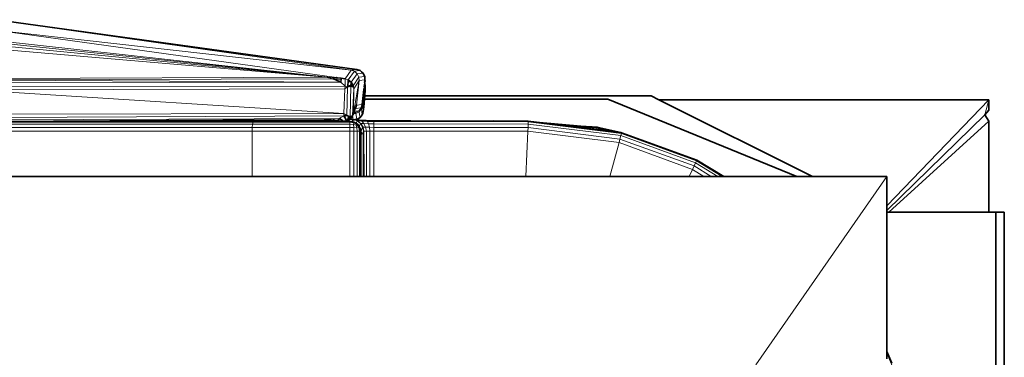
# Model space of a CAD drawing. Header units: inches. Extents: x 1 to 102, y 1 to 36.
# Tile 21 of 59: x 45.76 to 50.55, y 33.46 to 35.1. Entities that reach past the tile are written whole.
import ezdxf

# ---------------------------------------------------------------- set-up
doc = ezdxf.new("R2010")
doc.units = ezdxf.units.IN
doc.header["$MEASUREMENT"] = 0
doc.layers.add('Default', color=7, linetype='Continuous')

msp = doc.modelspace()

# ---------------------------------------------------------------- linework, layer by layer
at = {"layer": 'Default', "color": 250, "lineweight": 0, "true_color": 0x454545, "transparency": 33554687}
for p, q in [((45.6389, 35.0993), (47.3691, 34.8533)), ((45.597, 35.0535), (47.2974, 34.8179)), ((47.3691, 34.8533), (45.597, 35.0535)), ((45.597, 35.0535), (47.3691, 34.8533)), ((47.2974, 34.8179), (45.597, 35.0535)), ((47.2452, 34.8192), (45.5545, 34.9836)), ((45.555, 35.0077), (47.2849, 34.817)), ((47.2849, 34.817), (45.555, 35.0077)), ((47.2849, 34.817), (45.555, 34.9961)), ((45.555, 34.9961), (47.2849, 34.817)), ((47.3691, 34.8533), (47.3398, 34.8121)), ((47.2849, 34.817), (47.2452, 34.8192)), ((47.2974, 34.8179), (47.2849, 34.817)), ((47.3016, 34.8162), (47.2974, 34.8179)), ((47.3201, 34.8155), (47.3016, 34.8162)), ((47.3398, 34.8121), (47.3201, 34.8155))]:
    msp.add_line(p, q, dxfattribs=at).dxf.unprotected_set("ltscale", 0)
at = {"layer": 'Default', "color": 7, "lineweight": 35, "ltscale": 5.410699, "transparency": 33554687}
for p, q in [((47.3966, 34.8577), (45.6389, 35.0993)), ((47.3966, 34.8577), (47.4126, 34.8522)), ((47.4126, 34.8522), (47.4197, 34.8463)), ((47.4267, 34.8401), (47.4197, 34.8463)), ((47.4308, 34.832), (47.4267, 34.8401)), ((47.4349, 34.8238), (47.4308, 34.832)), ((47.2849, 34.817), (47.28, 34.8123)), ((47.28, 34.8123), (47.2826, 34.8111)), ((47.2826, 34.8111), (47.3116, 34.7986)), ((47.2974, 34.8179), (47.2849, 34.817)), ((47.3016, 34.8162), (47.2974, 34.8179)), ((47.3016, 34.8162), (47.32, 34.8142)), ((47.3201, 34.8155), (47.3016, 34.8162)), ((47.3116, 34.7986), (47.3184, 34.7957)), ((47.3184, 34.7957), (47.3186, 34.7983)), ((47.3186, 34.7983), (47.3196, 34.8093)), ((47.3196, 34.8093), (47.32, 34.8142)), ((47.32, 34.8142), (47.3201, 34.8155)), ((47.3201, 34.8155), (47.3398, 34.8121)), ((47.3521, 34.7811), (47.3536, 34.7965)), ((47.3536, 34.7965), (47.3546, 34.8072)), ((47.3683, 34.7958), (47.3546, 34.8072)), ((47.3674, 34.7769), (47.3694, 34.7949)), ((47.3694, 34.7949), (47.3683, 34.7958)), ((47.378, 34.7798), (47.3694, 34.7949)), ((47.4355, 34.7916), (47.4333, 34.7819)), ((47.4366, 34.8021), (47.4346, 34.7933)), ((47.4355, 34.8017), (47.4346, 34.7933)), ((47.4346, 34.7933), (47.4355, 34.8017)), ((47.4346, 34.7933), (47.4355, 34.7916)), ((47.4358, 34.8111), (47.4349, 34.8238)), ((47.4355, 34.8017), (47.4361, 34.807)), ((47.4355, 34.7916), (47.4375, 34.7742)), ((47.4361, 34.807), (47.4358, 34.8111)), ((47.4361, 34.807), (47.4366, 34.8021)), ((47.3513, 34.7726), (47.3521, 34.7811)), ((47.3513, 34.7726), (47.3674, 34.7769)), ((47.3674, 34.7769), (47.3785, 34.7725)), ((47.379, 34.7782), (47.378, 34.7798)), ((47.3785, 34.7725), (47.379, 34.7782)), ((47.4225, 34.6865), (47.4308, 34.7599)), ((47.4308, 34.7599), (47.4241, 34.6817)), ((47.4331, 34.7686), (47.4308, 34.7599)), ((47.4328, 34.7772), (47.4325, 34.7747)), ((47.4331, 34.7686), (47.4325, 34.7747)), ((47.4343, 34.78), (47.4328, 34.7772)), ((47.4343, 34.78), (47.4333, 34.7819)), ((47.4349, 34.7287), (47.4375, 34.7599)), ((47.4368, 34.766), (47.4375, 34.7678)), ((47.4368, 34.766), (47.4375, 34.7599)), ((47.4375, 34.7742), (47.4375, 34.7678)), ((47.4305, 34.6736), (47.4337, 34.7132)), ((47.4337, 34.7132), (47.4349, 34.7287)), ((47.4337, 34.7132), (48.618, 34.7132)), ((47.4349, 34.7287), (48.8286, 34.7287)), ((48.618, 34.7132), (49.537, 34.3376)), ((48.8667, 34.7097), (48.8286, 34.7287)), ((50.4713, 34.7097), (48.8667, 34.7097)), ((49.6136, 34.3376), (48.8667, 34.7097)), ((50.4713, 34.6586), (50.4713, 34.7097)), ((47.3778, 34.6372), (47.3803, 34.6422)), ((47.3823, 34.6477), (47.38, 34.6445)), ((47.3803, 34.6422), (47.38, 34.6445)), ((47.3847, 34.654), (47.3823, 34.6477)), ((47.3902, 34.6488), (47.3823, 34.6477)), ((47.3874, 34.6645), (47.3847, 34.654)), ((47.3874, 34.6645), (47.3896, 34.667)), ((47.3896, 34.667), (47.3945, 34.6833)), ((47.4188, 34.6743), (47.4176, 34.6705)), ((47.4176, 34.6705), (47.4194, 34.6656)), ((47.4225, 34.6865), (47.4188, 34.6743)), ((47.4194, 34.6656), (47.4219, 34.6741)), ((47.4219, 34.6741), (47.4241, 34.6817)), ((47.4241, 34.6817), (47.4225, 34.6865)), ((47.4232, 34.6375), (47.4256, 34.6455)), ((47.4278, 34.6535), (47.4256, 34.6455)), ((47.4276, 34.6547), (47.4288, 34.6613)), ((47.4278, 34.6535), (47.4276, 34.6547)), ((47.4288, 34.6613), (47.429, 34.6689)), ((47.429, 34.6689), (47.4305, 34.6736)), ((50.4529, 34.6364), (50.4713, 34.6586)), ((46.7438, 34.61), (45.5942, 34.6044)), ((46.7943, 34.6043), (45.5942, 34.6044)), ((47.1085, 34.6112), (46.7438, 34.61)), ((46.8943, 34.6043), (46.7943, 34.6043)), ((47.0634, 34.6043), (46.8943, 34.6043)), ((47.3022, 34.6068), (47.0634, 34.6043)), ((47.2377, 34.6116), (47.1085, 34.6112)), ((47.2377, 34.6116), (47.2527, 34.6117)), ((47.2527, 34.6117), (47.2552, 34.6117)), ((47.2552, 34.6117), (47.2723, 34.6118)), ((47.3022, 34.6068), (47.2552, 34.6117)), ((47.3022, 34.6068), (47.3033, 34.6082)), ((47.3044, 34.6097), (47.3033, 34.6082)), ((47.3033, 34.6082), (47.3211, 34.6058)), ((47.305, 34.6106), (47.3044, 34.6097)), ((47.3115, 34.6196), (47.305, 34.6106)), ((47.3263, 34.6085), (47.3115, 34.6196)), ((47.3211, 34.6058), (47.3227, 34.6053)), ((47.3301, 34.6056), (47.3227, 34.6053)), ((47.3301, 34.6056), (47.3263, 34.6085)), ((47.3301, 34.6056), (47.3395, 34.6052)), ((47.342, 34.6327), (47.3329, 34.6325)), ((47.3329, 34.6325), (47.3386, 34.6232)), ((47.3386, 34.6232), (47.3472, 34.606)), ((47.3395, 34.6052), (47.3472, 34.606)), ((47.3473, 34.6329), (47.342, 34.6327)), ((47.3472, 34.606), (47.3599, 34.6131)), ((47.36, 34.6045), (47.3472, 34.606)), ((47.3567, 34.6303), (47.3473, 34.6329)), ((47.3636, 34.6285), (47.3474, 34.6064)), ((47.3636, 34.6285), (47.3567, 34.6303)), ((47.3599, 34.6131), (47.3625, 34.6145)), ((47.36, 34.6045), (47.3631, 34.6045)), ((47.3625, 34.6145), (47.364, 34.6155)), ((47.3647, 34.6047), (47.3631, 34.6045)), ((47.369, 34.629), (47.3636, 34.6285)), ((47.364, 34.6155), (47.3756, 34.6299)), ((47.364, 34.6155), (47.3794, 34.6138)), ((47.3781, 34.6121), (47.364, 34.6155)), ((47.3738, 34.6033), (47.3647, 34.6047)), ((47.3756, 34.6299), (47.369, 34.629)), ((47.3781, 34.6121), (47.3738, 34.6033)), ((47.3738, 34.6033), (47.3826, 34.6017)), ((47.3778, 34.6372), (47.3756, 34.6336)), ((47.3756, 34.6336), (47.3764, 34.6319)), ((47.3756, 34.6299), (47.3764, 34.6319)), ((47.3794, 34.6138), (47.3781, 34.6121)), ((47.3857, 34.6129), (47.3794, 34.6138)), ((47.3826, 34.6017), (47.3914, 34.5966)), ((47.3857, 34.6129), (47.3877, 34.6144)), ((47.3877, 34.6144), (47.396, 34.615)), ((47.3877, 34.6144), (47.408, 34.6112)), ((47.3914, 34.5966), (47.3931, 34.5956)), ((47.3931, 34.5956), (47.3995, 34.5913)), ((47.396, 34.615), (47.404, 34.6192)), ((47.4055, 34.5831), (47.3995, 34.5913)), ((47.404, 34.6192), (47.412, 34.6233)), ((47.408, 34.6112), (47.4091, 34.6111)), ((47.4091, 34.6111), (47.4415, 34.6091)), ((47.412, 34.6233), (47.4177, 34.6304)), ((47.4177, 34.6304), (47.4232, 34.6375)), ((47.4785, 34.6072), (47.4415, 34.6091)), ((47.4785, 34.6072), (47.6597, 34.6083)), ((48.0566, 34.6066), (47.6597, 34.6083)), ((48.0631, 34.6068), (48.0566, 34.6066)), ((48.0631, 34.6068), (48.0654, 34.6066)), ((48.2309, 34.6065), (48.0654, 34.6066)), ((48.3944, 34.586), (48.2309, 34.6065)), ((50.4713, 34.606), (50.4529, 34.6364)), ((50.4713, 34.606), (50.4713, 34.1632)), ((47.4083, 34.5789), (47.4055, 34.5831)), ((47.4092, 34.5756), (47.4083, 34.5789)), ((47.4107, 34.5749), (47.4092, 34.5756)), ((47.4113, 34.574), (47.4107, 34.5749)), ((47.4147, 34.5659), (47.4113, 34.574)), ((47.4174, 34.5595), (47.4147, 34.5659)), ((47.4179, 34.5586), (47.4174, 34.5595)), ((48.3944, 34.586), (48.5416, 34.5777)), ((48.44, 34.5803), (48.3944, 34.586)), ((48.5625, 34.565), (48.44, 34.5803)), ((48.5416, 34.5777), (48.5649, 34.5747)), ((48.5416, 34.5777), (48.5653, 34.5763)), ((48.599, 34.5605), (48.5625, 34.565)), ((48.5649, 34.5747), (48.5686, 34.5751)), ((48.5653, 34.5763), (48.5686, 34.5751)), ((48.5686, 34.5751), (48.5715, 34.575)), ((48.5715, 34.575), (48.6806, 34.5503)), ((48.5715, 34.575), (48.6163, 34.5583)), ((48.599, 34.5605), (48.6163, 34.5583)), ((48.6163, 34.5583), (48.6806, 34.5503)), ((48.6806, 34.5503), (48.6846, 34.5488)), ((48.6846, 34.5488), (48.8721, 34.4816)), ((49.0503, 34.4168), (48.8721, 34.4816)), ((49.0503, 34.4168), (49.1817, 34.3376)), ((45.6004, 34.3376), (46.8867, 34.3376)), ((46.8867, 34.3376), (47.3628, 34.3376)), ((47.3628, 34.3376), (47.382, 34.3376)), ((47.382, 34.3376), (47.3983, 34.3376)), ((47.3983, 34.3376), (47.4092, 34.3376)), ((47.4092, 34.3376), (47.4131, 34.3376)), ((47.4131, 34.3376), (47.4146, 34.3376)), ((47.4146, 34.3376), (47.4214, 34.3376)), ((47.4214, 34.3376), (47.4282, 34.3376)), ((47.4282, 34.3376), (47.4318, 34.3376)), ((47.4318, 34.3376), (47.4431, 34.3376)), ((47.4431, 34.3376), (47.4601, 34.3376)), ((47.4601, 34.3376), (47.4785, 34.3376)), ((47.4785, 34.3376), (48.2187, 34.3376)), ((48.2187, 34.3376), (48.6283, 34.3376)), ((48.6283, 34.3376), (49.0133, 34.3376)), ((49.0133, 34.3376), (49.0855, 34.3376)), ((49.0855, 34.3376), (49.1209, 34.3376)), ((49.1209, 34.3376), (49.1536, 34.3376)), ((49.1536, 34.3376), (49.175, 34.3376)), ((49.175, 34.3376), (49.1817, 34.3376)), ((49.1817, 34.3376), (49.537, 34.3376)), ((49.537, 34.3376), (49.6136, 34.3376)), ((49.6136, 34.3376), (49.9747, 34.3376)), ((49.9747, 34.3376), (49.9747, 34.3361)), ((49.9747, 34.1935), (49.9747, 34.3361)), ((49.9747, 34.1722), (49.9747, 34.1935)), ((49.9747, 34.1632), (49.9747, 34.1722)), ((49.9852, 34.1632), (49.9747, 34.1632)), ((49.9747, 34.1632), (49.9747, 33.4864)), ((50.4713, 34.1632), (49.9852, 34.1632)), ((50.5063, 34.1632), (50.4713, 34.1632)), ((50.5063, 34.1632), (50.5063, 20.6058)), ((50.5471, 34.1632), (50.5063, 34.1632)), ((50.5471, 20.6058), (50.5471, 34.1632)), ((49.9999, 33.4291), (49.9747, 33.4864)), ((49.9747, 33.4779), (49.9747, 33.4864)), ((49.9747, 33.4505), (49.9747, 33.4779))]:
    msp.add_line(p, q, dxfattribs=at)
at = {"layer": 'Default', "color": 7, "lineweight": 15, "ltscale": 5.410699, "transparency": 33554687}
for p, q in [((45.597, 35.0535), (47.3691, 34.8533)), ((45.5545, 34.9836), (47.2452, 34.8192)), ((47.2849, 34.817), (45.555, 34.9961)), ((47.2452, 34.8192), (45.554, 34.9639)), ((47.3691, 34.8533), (47.3398, 34.8121)), ((47.3546, 34.8072), (47.3848, 34.8484)), ((47.3966, 34.8577), (47.3691, 34.8533)), ((47.3848, 34.8484), (47.3691, 34.8533)), ((47.3694, 34.7949), (47.3985, 34.8368)), ((47.4126, 34.8522), (47.3848, 34.8484)), ((47.3848, 34.8484), (47.3985, 34.8368)), ((47.4267, 34.8401), (47.3985, 34.8368)), ((47.3985, 34.8368), (47.4066, 34.8205)), ((47.3184, 34.7957), (45.5496, 34.7922)), ((47.28, 34.8123), (45.5499, 34.806)), ((47.2452, 34.8192), (45.5501, 34.8137)), ((47.2849, 34.817), (47.2452, 34.8192)), ((47.2452, 34.8192), (47.28, 34.8123)), ((47.3196, 34.8093), (47.2826, 34.8111)), ((47.3186, 34.7983), (47.3116, 34.7986)), ((47.3394, 34.7761), (47.3184, 34.7957)), ((47.3398, 34.8121), (47.3394, 34.7761)), ((47.3398, 34.8121), (47.3546, 34.8072)), ((47.3683, 34.7958), (47.3536, 34.7965)), ((47.379, 34.7782), (47.4066, 34.8205)), ((47.3812, 34.7628), (47.4078, 34.8037)), ((47.4078, 34.8037), (47.3945, 34.6833)), ((47.4349, 34.8238), (47.4066, 34.8205)), ((47.4066, 34.8205), (47.4078, 34.8037)), ((47.4078, 34.8037), (47.4361, 34.807)), ((45.5489, 34.7572), (47.3377, 34.7629)), ((47.3394, 34.7761), (45.5492, 34.7746)), ((47.3377, 34.7629), (47.3332, 34.6437)), ((47.3377, 34.7629), (47.3394, 34.7761)), ((47.3377, 34.7629), (47.3513, 34.7726)), ((47.3394, 34.7761), (47.3513, 34.7726)), ((47.3513, 34.7726), (47.3473, 34.6329)), ((47.378, 34.7798), (47.3521, 34.7811)), ((47.3674, 34.7769), (47.3636, 34.6285)), ((47.3812, 34.7628), (47.3756, 34.6336)), ((47.3797, 34.768), (47.3785, 34.7725)), ((47.3812, 34.7628), (47.3797, 34.768)), ((47.38, 34.6445), (47.3812, 34.7628)), ((47.4308, 34.7599), (47.4322, 34.7598)), ((47.4328, 34.7772), (47.434, 34.7774)), ((47.4375, 34.7599), (47.4364, 34.7598)), ((50.4713, 34.7097), (49.9747, 34.1935)), ((50.4713, 34.7097), (50.4529, 34.6364)), ((47.3332, 34.6437), (45.5465, 34.6389)), ((47.3332, 34.6437), (47.3329, 34.6325)), ((47.3473, 34.6329), (47.3332, 34.6437)), ((47.391, 34.6431), (47.3803, 34.6422)), ((47.4059, 34.6567), (47.3847, 34.654)), ((47.4176, 34.6705), (47.3896, 34.667)), ((47.4059, 34.6567), (47.3902, 34.6488)), ((47.391, 34.6431), (47.3902, 34.6488)), ((47.4079, 34.6515), (47.391, 34.6431)), ((47.396, 34.615), (47.391, 34.6431)), ((47.4225, 34.6865), (47.3945, 34.6833)), ((47.4176, 34.6705), (47.4059, 34.6567)), ((47.4059, 34.6567), (47.4079, 34.6515)), ((47.4194, 34.6656), (47.4079, 34.6515)), ((47.4099, 34.6374), (47.4079, 34.6515)), ((47.4219, 34.6741), (47.4188, 34.6743)), ((47.4213, 34.6515), (47.4194, 34.6656)), ((47.4232, 34.6375), (47.4213, 34.6515)), ((47.4288, 34.6613), (47.4241, 34.6817)), ((47.3115, 34.6196), (45.5458, 34.6116)), ((47.3329, 34.6325), (45.5461, 34.6239)), ((46.8915, 34.6017), (45.5816, 34.6017)), ((46.8915, 34.6017), (46.8889, 34.5913)), ((46.8943, 34.6043), (46.8915, 34.6017)), ((46.8915, 34.6017), (47.363, 34.6015)), ((47.1085, 34.6112), (47.0634, 34.6043)), ((47.2723, 34.6118), (47.3115, 34.6196)), ((47.2723, 34.6118), (47.3022, 34.6068)), ((47.3191, 34.6239), (47.3115, 34.6196)), ((47.3191, 34.6239), (47.3329, 34.6325)), ((47.3386, 34.6232), (47.342, 34.6327)), ((47.3472, 34.606), (47.3567, 34.6303)), ((47.3629, 34.5913), (47.363, 34.6015)), ((47.363, 34.6015), (47.3631, 34.6045)), ((47.363, 34.6015), (47.3816, 34.5982)), ((47.364, 34.6155), (47.369, 34.629)), ((47.3756, 34.6336), (47.369, 34.629)), ((47.3756, 34.6299), (47.3794, 34.6138)), ((47.3799, 34.59), (47.3816, 34.5982)), ((47.3816, 34.5982), (47.3826, 34.6017)), ((47.3816, 34.5982), (47.3969, 34.59)), ((47.3857, 34.6129), (47.3975, 34.6077)), ((47.3975, 34.6077), (47.3931, 34.5956)), ((47.3931, 34.5956), (47.3983, 34.5913)), ((47.4141, 34.5945), (47.3975, 34.6077)), ((47.3975, 34.6077), (47.4021, 34.6072)), ((47.3983, 34.5913), (47.3995, 34.5913)), ((47.4021, 34.6072), (47.4203, 34.6061)), ((47.4141, 34.5945), (47.4021, 34.6072)), ((47.4083, 34.5789), (47.4141, 34.5945)), ((47.4091, 34.6111), (47.4134, 34.6089)), ((47.412, 34.6233), (47.4099, 34.6374)), ((47.4134, 34.6089), (47.4203, 34.6061)), ((47.4168, 34.5944), (47.4141, 34.5945)), ((47.4248, 34.5763), (47.4141, 34.5945)), ((47.4304, 34.594), (47.4168, 34.5944)), ((47.427, 34.5763), (47.4168, 34.5944)), ((47.4203, 34.6061), (47.448, 34.6049)), ((47.4304, 34.594), (47.4203, 34.6061)), ((47.4536, 34.5933), (47.4304, 34.594)), ((47.439, 34.5762), (47.4304, 34.594)), ((47.4415, 34.6091), (47.448, 34.6049)), ((47.448, 34.6049), (47.4536, 34.5933)), ((47.448, 34.6049), (47.4785, 34.6037)), ((47.4536, 34.5933), (47.4578, 34.576)), ((47.4785, 34.5926), (47.4536, 34.5933)), ((47.4785, 34.6072), (47.4785, 34.6037)), ((47.4785, 34.6037), (47.4785, 34.5926)), ((47.4785, 34.6037), (48.2307, 34.603)), ((47.4785, 34.5926), (47.4785, 34.5757)), ((47.4785, 34.5926), (48.2302, 34.5918)), ((48.2295, 34.5749), (48.2302, 34.5918)), ((48.2302, 34.5918), (48.2307, 34.603)), ((48.2302, 34.5918), (48.6813, 34.5356)), ((48.2307, 34.603), (48.2309, 34.6065)), ((48.2307, 34.603), (48.6841, 34.5464)), ((50.4529, 34.6364), (49.9747, 34.1722)), ((49.9852, 34.1632), (50.4713, 34.606)), ((46.8889, 34.5913), (45.582, 34.5913)), ((46.8872, 34.5748), (45.583, 34.5748)), ((45.5842, 34.5568), (46.8867, 34.5568)), ((46.8867, 34.5568), (46.8872, 34.5748)), ((46.8867, 34.3376), (46.8867, 34.5568)), ((46.8867, 34.5568), (47.3628, 34.5568)), ((46.8889, 34.5913), (46.8872, 34.5748)), ((46.8872, 34.5748), (47.3629, 34.5756)), ((46.8889, 34.5913), (47.3629, 34.5913)), ((47.3629, 34.5756), (47.3628, 34.5568)), ((47.3628, 34.5568), (47.3628, 34.3376)), ((47.3628, 34.5568), (47.382, 34.5568)), ((47.3629, 34.5756), (47.3629, 34.5913)), ((47.3629, 34.5913), (47.3799, 34.59)), ((47.3816, 34.5752), (47.3629, 34.5756)), ((47.3816, 34.5752), (47.3799, 34.59)), ((47.3799, 34.59), (47.3928, 34.5862)), ((47.3969, 34.5735), (47.3816, 34.5752)), ((47.382, 34.5568), (47.3816, 34.5752)), ((47.382, 34.5568), (47.382, 34.3376)), ((47.3983, 34.5568), (47.382, 34.5568)), ((47.3928, 34.5862), (47.3969, 34.59)), ((47.3969, 34.5735), (47.3928, 34.5862)), ((47.3969, 34.59), (47.3983, 34.5913)), ((47.3969, 34.59), (47.4055, 34.5752)), ((47.4055, 34.5752), (47.3969, 34.5735)), ((47.3983, 34.5568), (47.3969, 34.5735)), ((47.3983, 34.5913), (47.4055, 34.5831)), ((47.4092, 34.5568), (47.3983, 34.5568)), ((47.3983, 34.5568), (47.3983, 34.3376)), ((47.4092, 34.5756), (47.4055, 34.5752)), ((47.4055, 34.5752), (47.4092, 34.5568)), ((47.4092, 34.5756), (47.4113, 34.574)), ((47.4131, 34.5568), (47.4092, 34.5568)), ((47.4092, 34.5568), (47.4092, 34.3376)), ((47.4113, 34.574), (47.4146, 34.5568)), ((47.4131, 34.5568), (47.4113, 34.574)), ((47.4131, 34.3376), (47.4131, 34.5568)), ((47.4131, 34.5568), (47.4146, 34.5568)), ((47.4146, 34.5568), (47.4146, 34.3376)), ((47.4146, 34.5568), (47.4214, 34.5385)), ((47.4179, 34.5586), (47.4248, 34.5763)), ((47.4179, 34.5586), (47.4214, 34.5385)), ((47.4214, 34.5385), (47.4282, 34.5567)), ((47.427, 34.5763), (47.4248, 34.5763)), ((47.4282, 34.5567), (47.4248, 34.5763)), ((47.4293, 34.5671), (47.427, 34.5763)), ((47.439, 34.5762), (47.427, 34.5763)), ((47.4282, 34.5567), (47.4311, 34.5569)), ((47.4282, 34.5567), (47.4282, 34.3376)), ((47.4311, 34.5569), (47.4293, 34.5671)), ((47.4428, 34.5571), (47.4311, 34.5569)), ((47.4311, 34.5569), (47.4318, 34.3376)), ((47.4578, 34.576), (47.439, 34.5762)), ((47.4428, 34.5571), (47.439, 34.5762)), ((47.4601, 34.5573), (47.4428, 34.5571)), ((47.4428, 34.5571), (47.4431, 34.3376)), ((47.4785, 34.5757), (47.4578, 34.576)), ((47.4578, 34.576), (47.4601, 34.5573)), ((47.4785, 34.5573), (47.4601, 34.5573)), ((47.4601, 34.5573), (47.4601, 34.3376)), ((47.4785, 34.5573), (47.4785, 34.5757)), ((47.4785, 34.5757), (48.2295, 34.5749)), ((47.4785, 34.3376), (47.4785, 34.5573)), ((47.4785, 34.5573), (48.2286, 34.5565)), ((48.2187, 34.3376), (48.2286, 34.5565)), ((48.2286, 34.5565), (48.2295, 34.5749)), ((48.2286, 34.5565), (48.6723, 34.5015)), ((48.2295, 34.5749), (48.677, 34.5192)), ((48.5644, 34.5726), (48.44, 34.5803)), ((48.5644, 34.5726), (48.5625, 34.565)), ((48.5649, 34.5747), (48.5644, 34.5726)), ((48.5644, 34.5726), (48.599, 34.5605)), ((48.5653, 34.5763), (48.5649, 34.5747)), ((48.6841, 34.5464), (48.6813, 34.5356)), ((48.6846, 34.5488), (48.6841, 34.5464)), ((48.6841, 34.5464), (49.0489, 34.4136)), ((47.4214, 34.5385), (47.4214, 34.3376)), ((48.6283, 34.3376), (48.6723, 34.5015)), ((48.677, 34.5192), (48.6723, 34.5015)), ((48.6723, 34.5015), (49.0295, 34.3714)), ((48.6813, 34.5356), (48.677, 34.5192)), ((48.677, 34.5192), (49.0372, 34.3881)), ((48.6813, 34.5356), (49.0443, 34.4035)), ((49.0443, 34.4035), (49.0372, 34.3881)), ((49.0489, 34.4136), (49.0443, 34.4035)), ((49.0443, 34.4035), (49.1536, 34.3376)), ((49.0503, 34.4168), (49.0489, 34.4136)), ((49.0489, 34.4136), (49.175, 34.3376)), ((49.0295, 34.3714), (49.0133, 34.3376)), ((49.0372, 34.3881), (49.0295, 34.3714)), ((49.0295, 34.3714), (49.0855, 34.3376)), ((49.0372, 34.3881), (49.1209, 34.3376)), ((49.9747, 34.3361), (49.3378, 33.4219)), ((49.6136, 34.3376), (49.9747, 34.3361)), ((49.9747, 33.4779), (50.0505, 33.3047))]:
    msp.add_line(p, q, dxfattribs=at)
at = {"layer": 'Default', "color": 251, "lineweight": 0, "true_color": 0x5a5a5a, "transparency": 33554687}
for p, q in [((45.5545, 34.9836), (47.2452, 34.8192)), ((47.2452, 34.8192), (45.554, 34.9639))]:
    msp.add_line(p, q, dxfattribs=at).dxf.unprotected_set("ltscale", 0)
at = {"layer": 'Default', "color": 251, "lineweight": 0, "true_color": 0x696969, "transparency": 33554687}
for p, q in [((45.554, 34.9639), (47.2452, 34.8192)), ((47.28, 34.8123), (45.5499, 34.806)), ((47.2452, 34.8192), (45.5501, 34.8137)), ((45.5501, 34.8137), (47.2452, 34.8192)), ((47.2452, 34.8192), (47.28, 34.8123))]:
    msp.add_line(p, q, dxfattribs=at).dxf.unprotected_set("ltscale", 0)
at = {"layer": 'Default', "color": 9, "lineweight": 0, "true_color": 0xc1c1c1, "transparency": 33554687}
for p, q in [((45.5496, 34.7922), (47.3184, 34.7957)), ((47.3184, 34.7957), (45.5496, 34.7922)), ((45.5499, 34.806), (47.3184, 34.7957)), ((47.3184, 34.7957), (47.3394, 34.7761)), ((47.3394, 34.7761), (45.5492, 34.7746))]:
    msp.add_line(p, q, dxfattribs=at).dxf.unprotected_set("ltscale", 0)
at = {"layer": 'Default', "color": 255, "lineweight": 0, "transparency": 33554687}
for p, q in [((45.5499, 34.806), (47.28, 34.8123)), ((47.3184, 34.7957), (45.5499, 34.806)), ((47.28, 34.8123), (47.2826, 34.8111)), ((47.2826, 34.8111), (47.3116, 34.7986)), ((47.3116, 34.7986), (47.3184, 34.7957)), ((47.4078, 34.8037), (47.38, 34.6445)), ((47.3812, 34.7628), (47.4078, 34.8037)), ((47.3473, 34.6329), (47.3513, 34.7726)), ((47.3513, 34.7726), (47.3674, 34.7769)), ((47.3674, 34.7769), (47.3636, 34.6285)), ((47.3636, 34.6285), (47.3674, 34.7769)), ((47.3674, 34.7769), (47.3785, 34.7725)), ((47.3812, 34.7628), (47.3756, 34.6336)), ((47.3785, 34.7725), (47.3797, 34.768)), ((47.3797, 34.768), (47.3812, 34.7628)), ((47.38, 34.6445), (47.3812, 34.7628)), ((47.3567, 34.6303), (47.3473, 34.6329)), ((47.3636, 34.6285), (47.3567, 34.6303)), ((47.369, 34.629), (47.3636, 34.6285)), ((47.3756, 34.6336), (47.369, 34.629)), ((48.2295, 34.5749), (48.2302, 34.5918)), ((48.2302, 34.5918), (48.6813, 34.5356)), ((46.8872, 34.5748), (46.8889, 34.5913)), ((47.3629, 34.5756), (46.8872, 34.5748)), ((46.8889, 34.5913), (47.3629, 34.5913)), ((47.3629, 34.5913), (47.3629, 34.5756)), ((47.382, 34.3376), (47.382, 34.5568)), ((47.382, 34.5568), (47.3983, 34.5568)), ((47.3983, 34.5568), (47.3983, 34.3376)), ((47.3983, 34.5568), (47.4092, 34.5568)), ((47.3983, 34.3376), (47.3983, 34.5568)), ((47.4092, 34.5568), (47.4092, 34.3376)), ((47.4214, 34.5385), (47.4282, 34.5567)), ((47.4282, 34.5567), (47.4311, 34.5569)), ((47.4282, 34.5567), (47.4282, 34.3376)), ((47.4282, 34.3376), (47.4282, 34.5567)), ((47.4311, 34.5569), (47.4318, 34.3376)), ((48.677, 34.5192), (48.2295, 34.5749)), ((47.4214, 34.3376), (47.4214, 34.5385)), ((48.6813, 34.5356), (48.677, 34.5192)), ((47.3983, 34.3376), (47.382, 34.3376)), ((47.4092, 34.3376), (47.3983, 34.3376)), ((47.4282, 34.3376), (47.4214, 34.3376)), ((47.4318, 34.3376), (47.4282, 34.3376))]:
    msp.add_line(p, q, dxfattribs=at).dxf.unprotected_set("ltscale", 0)
at = {"layer": 'Default', "color": 250, "lineweight": 0, "true_color": 0x444444, "transparency": 33554687}
for p, q in [((47.38, 34.6445), (47.4078, 34.8037)), ((47.3945, 34.6833), (47.4078, 34.8037)), ((47.4078, 34.8037), (47.3945, 34.6833)), ((47.3945, 34.6833), (47.4078, 34.8037)), ((47.4078, 34.8037), (47.4361, 34.807)), ((47.4078, 34.8037), (47.4361, 34.807)), ((47.4355, 34.7916), (47.4333, 34.7819)), ((47.4355, 34.7916), (47.4333, 34.7819)), ((47.4355, 34.8017), (47.4346, 34.7933)), ((47.4355, 34.8017), (47.4346, 34.7933)), ((47.4346, 34.7933), (47.4355, 34.7916)), ((47.4346, 34.7933), (47.4355, 34.7916)), ((47.4361, 34.807), (47.4355, 34.8017)), ((47.4361, 34.807), (47.4355, 34.8017)), ((47.4308, 34.7599), (47.4225, 34.6865)), ((47.4308, 34.7599), (47.4225, 34.6865)), ((47.4331, 34.7686), (47.4308, 34.7599)), ((47.4331, 34.7686), (47.4308, 34.7599)), ((47.4328, 34.7772), (47.4325, 34.7747)), ((47.4328, 34.7772), (47.4325, 34.7747)), ((47.4325, 34.7747), (47.4331, 34.7686)), ((47.4325, 34.7747), (47.4331, 34.7686)), ((47.4343, 34.78), (47.4328, 34.7772)), ((47.4343, 34.78), (47.4328, 34.7772)), ((47.4333, 34.7819), (47.4343, 34.78)), ((47.4333, 34.7819), (47.4343, 34.78)), ((47.3823, 34.6477), (47.38, 34.6445)), ((47.3847, 34.654), (47.3823, 34.6477)), ((47.3874, 34.6645), (47.3847, 34.654)), ((47.3896, 34.667), (47.3874, 34.6645)), ((47.3945, 34.6833), (47.3896, 34.667)), ((47.4225, 34.6865), (47.3945, 34.6833)), ((47.4225, 34.6865), (47.3945, 34.6833)), ((48.3944, 34.586), (48.2309, 34.6065)), ((48.2309, 34.6065), (48.5416, 34.5777)), ((47.4092, 34.5568), (47.4131, 34.5568)), ((47.4092, 34.3376), (47.4092, 34.5568)), ((47.4131, 34.5568), (47.4131, 34.3376)), ((47.4311, 34.5569), (47.4428, 34.5571)), ((47.4318, 34.3376), (47.4311, 34.5569)), ((47.4428, 34.5571), (47.4431, 34.3376)), ((48.5416, 34.5777), (48.3944, 34.586)), ((48.5715, 34.575), (48.6806, 34.5503)), ((48.6163, 34.5583), (48.5715, 34.575)), ((48.6806, 34.5503), (48.6163, 34.5583)), ((47.4131, 34.3376), (47.4092, 34.3376)), ((47.4431, 34.3376), (47.4318, 34.3376))]:
    msp.add_line(p, q, dxfattribs=at).dxf.unprotected_set("ltscale", 0)
at = {"layer": 'Default', "color": 9, "lineweight": 0, "true_color": 0xcacaca, "transparency": 33554687}
for p, q in [((45.5489, 34.7572), (47.3377, 34.7629)), ((47.3332, 34.6437), (45.5489, 34.7572)), ((47.3332, 34.6437), (47.3377, 34.7629)), ((47.3377, 34.7629), (47.3332, 34.6437)), ((47.3377, 34.7629), (47.3513, 34.7726)), ((47.3513, 34.7726), (47.3473, 34.6329)), ((47.3473, 34.6329), (47.3332, 34.6437))]:
    msp.add_line(p, q, dxfattribs=at).dxf.unprotected_set("ltscale", 0)
at = {"layer": 'Default', "color": 251, "lineweight": 0, "true_color": 0x686868, "transparency": 33554687}
for p, q in [((47.3377, 34.7629), (45.5489, 34.7572)), ((45.5492, 34.7746), (47.3394, 34.7761)), ((47.3394, 34.7761), (47.3377, 34.7629))]:
    msp.add_line(p, q, dxfattribs=at).dxf.unprotected_set("ltscale", 0)
at = {"layer": 'Default', "color": 9, "lineweight": 0, "true_color": 0xc9c9c9, "transparency": 33554687}
for p, q in [((45.5489, 34.7572), (47.3332, 34.6437)), ((47.3332, 34.6437), (45.5465, 34.6389)), ((45.583, 34.5748), (46.8872, 34.5748)), ((46.8867, 34.5568), (45.5842, 34.5568)), ((46.8867, 34.5568), (46.8872, 34.5748)), ((46.8872, 34.5748), (46.8867, 34.5568)), ((47.3628, 34.5568), (46.8867, 34.5568)), ((46.8872, 34.5748), (47.3629, 34.5756)), ((47.3629, 34.5756), (47.3628, 34.5568)), ((47.3628, 34.3376), (47.3628, 34.5568)), ((47.3628, 34.5568), (47.382, 34.5568)), ((47.382, 34.5568), (47.382, 34.3376)), ((47.4601, 34.3376), (47.4601, 34.5573)), ((47.4601, 34.5573), (47.4785, 34.5573)), ((47.4785, 34.5757), (48.2295, 34.5749)), ((47.4785, 34.5573), (47.4785, 34.5757)), ((48.2286, 34.5565), (47.4785, 34.5573)), ((47.4785, 34.5573), (47.4785, 34.3376)), ((48.2295, 34.5749), (48.2286, 34.5565)), ((48.2286, 34.5565), (48.2295, 34.5749)), ((48.6723, 34.5015), (48.2286, 34.5565)), ((48.2295, 34.5749), (48.677, 34.5192)), ((48.6723, 34.5015), (48.677, 34.5192)), ((48.677, 34.5192), (48.6723, 34.5015)), ((49.0295, 34.3714), (48.6723, 34.5015)), ((48.677, 34.5192), (49.0372, 34.3881)), ((49.0372, 34.3881), (49.0295, 34.3714)), ((47.382, 34.3376), (47.3628, 34.3376)), ((47.4785, 34.3376), (47.4601, 34.3376))]:
    msp.add_line(p, q, dxfattribs=at).dxf.unprotected_set("ltscale", 0)
at = {"layer": 'Default', "color": 254, "lineweight": 0, "true_color": 0xcccccc, "transparency": 33554687}
for p, q in [((47.4305, 34.6736), (47.4337, 34.7132)), ((47.4337, 34.7132), (47.4349, 34.7287)), ((47.4337, 34.7132), (48.618, 34.7132)), ((48.618, 34.7132), (47.4337, 34.7132)), ((47.4349, 34.7287), (48.8286, 34.7287)), ((48.618, 34.7132), (49.537, 34.3376)), ((49.537, 34.3376), (48.618, 34.7132)), ((48.8286, 34.7287), (48.8667, 34.7097)), ((48.8667, 34.7097), (49.6136, 34.3376)), ((48.8667, 34.7097), (50.4713, 34.7097)), ((49.6136, 34.3376), (48.8667, 34.7097)), ((50.4713, 34.7097), (49.9747, 34.1935)), ((49.9747, 34.1935), (50.4713, 34.7097)), ((50.4713, 34.7097), (50.4529, 34.6364)), ((47.4232, 34.6375), (47.4256, 34.6455)), ((47.4256, 34.6455), (47.4278, 34.6535)), ((47.4276, 34.6547), (47.4288, 34.6613)), ((47.4278, 34.6535), (47.4276, 34.6547)), ((47.4288, 34.6613), (47.429, 34.6689)), ((47.429, 34.6689), (47.4305, 34.6736)), ((47.3877, 34.6144), (47.396, 34.615)), ((47.408, 34.6112), (47.3877, 34.6144)), ((47.396, 34.615), (47.404, 34.6192)), ((47.404, 34.6192), (47.412, 34.6233)), ((47.4091, 34.6111), (47.408, 34.6112)), ((47.4415, 34.6091), (47.4091, 34.6111)), ((47.412, 34.6233), (47.4177, 34.6304)), ((47.4177, 34.6304), (47.4232, 34.6375)), ((47.4785, 34.6072), (47.4415, 34.6091)), ((47.6597, 34.6083), (47.4785, 34.6072)), ((47.4785, 34.6072), (47.6597, 34.6083)), ((47.4785, 34.6037), (47.4785, 34.6072)), ((48.2307, 34.603), (47.4785, 34.6037)), ((47.4785, 34.5926), (47.4785, 34.6037)), ((47.4785, 34.6037), (48.2307, 34.603)), ((48.2302, 34.5918), (47.4785, 34.5926)), ((47.4785, 34.5757), (47.4785, 34.5926)), ((47.4785, 34.5926), (48.2302, 34.5918)), ((48.0566, 34.6066), (47.6597, 34.6083)), ((47.6597, 34.6083), (48.0566, 34.6066)), ((48.0631, 34.6068), (48.0566, 34.6066)), ((48.0566, 34.6066), (48.0631, 34.6068)), ((48.0654, 34.6066), (48.0631, 34.6068)), ((48.0631, 34.6068), (48.0654, 34.6066)), ((48.2309, 34.6065), (48.0654, 34.6066)), ((48.0654, 34.6066), (48.2309, 34.6065)), ((48.2302, 34.5918), (48.2295, 34.5749)), ((48.2307, 34.603), (48.2302, 34.5918)), ((48.2309, 34.6065), (48.2307, 34.603)), ((48.5416, 34.5777), (48.2309, 34.6065)), ((49.9747, 34.1722), (50.4529, 34.6364)), ((50.4529, 34.6364), (49.9747, 34.1722)), ((49.9852, 34.1632), (50.4713, 34.606)), ((50.4713, 34.606), (49.9852, 34.1632)), ((50.4529, 34.6364), (50.4713, 34.606)), ((50.4713, 34.606), (50.4713, 34.1632)), ((45.5842, 34.5568), (46.8867, 34.5568)), ((46.8867, 34.5568), (47.3628, 34.5568)), ((46.8867, 34.3376), (46.8867, 34.5568)), ((46.8867, 34.5568), (46.8867, 34.3376)), ((47.3628, 34.5568), (47.3628, 34.3376)), ((48.2295, 34.5749), (47.4785, 34.5757)), ((48.5653, 34.5763), (48.5416, 34.5777)), ((48.5686, 34.5751), (48.5653, 34.5763)), ((48.5715, 34.575), (48.5686, 34.5751)), ((48.6806, 34.5503), (48.5715, 34.575)), ((48.6846, 34.5488), (48.6806, 34.5503)), ((48.6813, 34.5356), (48.6841, 34.5464)), ((48.6841, 34.5464), (48.6846, 34.5488)), ((49.0489, 34.4136), (48.6841, 34.5464)), ((48.6841, 34.5464), (49.0489, 34.4136)), ((48.8721, 34.4816), (48.6846, 34.5488)), ((48.6846, 34.5488), (48.8721, 34.4816)), ((48.677, 34.5192), (48.6813, 34.5356)), ((49.0372, 34.3881), (48.677, 34.5192)), ((48.6813, 34.5356), (49.0443, 34.4035)), ((49.0443, 34.4035), (48.6813, 34.5356)), ((49.0503, 34.4168), (48.8721, 34.4816)), ((48.8721, 34.4816), (49.0503, 34.4168)), ((49.0443, 34.4035), (49.0372, 34.3881)), ((49.0489, 34.4136), (49.0443, 34.4035)), ((49.0443, 34.4035), (49.0489, 34.4136)), ((49.1536, 34.3376), (49.0443, 34.4035)), ((49.0503, 34.4168), (49.0489, 34.4136)), ((49.0489, 34.4136), (49.0503, 34.4168)), ((49.0489, 34.4136), (49.175, 34.3376)), ((49.175, 34.3376), (49.0489, 34.4136)), ((49.1817, 34.3376), (49.0503, 34.4168)), ((49.0503, 34.4168), (49.1817, 34.3376)), ((46.8867, 34.3376), (45.6004, 34.3376)), ((47.3628, 34.3376), (46.8867, 34.3376)), ((49.175, 34.3376), (49.1536, 34.3376)), ((49.1817, 34.3376), (49.175, 34.3376)), ((49.537, 34.3376), (49.1817, 34.3376)), ((49.6136, 34.3376), (49.537, 34.3376)), ((49.9747, 34.3376), (49.6136, 34.3376)), ((49.9747, 34.3361), (49.9747, 34.3376)), ((49.9747, 34.1935), (49.9747, 34.3361)), ((49.9747, 34.1722), (49.9747, 34.1935)), ((49.9747, 34.1632), (49.9747, 34.1722)), ((49.9747, 33.4864), (49.9747, 34.1632)), ((49.9747, 34.1632), (49.9852, 34.1632)), ((49.9852, 34.1632), (49.9747, 34.1632)), ((49.9852, 34.1632), (50.4713, 34.1632)), ((50.4713, 34.1632), (49.9852, 34.1632)), ((50.4713, 34.1632), (50.5063, 34.1632)), ((50.5063, 34.1632), (50.5063, 20.6058)), ((49.9999, 33.4291), (49.9747, 33.4864)), ((49.9747, 33.4864), (49.9999, 33.4291)), ((49.9747, 33.4779), (49.9747, 33.4864)), ((50.0505, 33.3047), (49.9747, 33.4779))]:
    msp.add_line(p, q, dxfattribs=at).dxf.unprotected_set("ltscale", 0)
at = {"layer": 'Default', "color": 253, "lineweight": 0, "true_color": 0x9e9e9e, "transparency": 33554687}
for p, q in [((45.5465, 34.6389), (47.3332, 34.6437)), ((47.3332, 34.6437), (47.3329, 34.6325)), ((45.5458, 34.6116), (47.3115, 34.6196)), ((47.3329, 34.6325), (45.5461, 34.6239)), ((46.7438, 34.61), (45.5942, 34.6044)), ((47.1085, 34.6112), (46.7438, 34.61)), ((47.2377, 34.6116), (47.1085, 34.6112)), ((47.2527, 34.6117), (47.2377, 34.6116)), ((47.2552, 34.6117), (47.2527, 34.6117)), ((47.2723, 34.6118), (47.2552, 34.6117)), ((47.3115, 34.6196), (47.2723, 34.6118))]:
    msp.add_line(p, q, dxfattribs=at).dxf.unprotected_set("ltscale", 0)
at = {"layer": 'Default', "color": 8, "lineweight": 0, "true_color": 0x747474, "transparency": 33554687}
for p, q in [((47.3115, 34.6196), (45.5458, 34.6116)), ((45.5461, 34.6239), (47.3329, 34.6325)), ((46.8915, 34.6017), (46.8943, 34.6043)), ((47.363, 34.6015), (46.8915, 34.6017)), ((46.8943, 34.6043), (47.0634, 34.6043)), ((47.0634, 34.6043), (47.3022, 34.6068)), ((47.3022, 34.6068), (47.3033, 34.6082)), ((47.3033, 34.6082), (47.3211, 34.6058)), ((47.3191, 34.6239), (47.3115, 34.6196)), ((47.3329, 34.6325), (47.3191, 34.6239)), ((47.3211, 34.6058), (47.3227, 34.6053)), ((47.3227, 34.6053), (47.3301, 34.6056)), ((47.3301, 34.6056), (47.3395, 34.6052)), ((47.3395, 34.6052), (47.3472, 34.606)), ((47.3472, 34.606), (47.36, 34.6045)), ((47.36, 34.6045), (47.3631, 34.6045)), ((47.3631, 34.6045), (47.363, 34.6015))]:
    msp.add_line(p, q, dxfattribs=at).dxf.unprotected_set("ltscale", 0)
at = {"layer": 'Default', "color": 251, "lineweight": 0, "true_color": 0x515151, "transparency": 33554687}
for p, q in [((45.5816, 34.6017), (46.8915, 34.6017)), ((46.8915, 34.6017), (46.8889, 34.5913)), ((46.8889, 34.5913), (45.582, 34.5913))]:
    msp.add_line(p, q, dxfattribs=at).dxf.unprotected_set("ltscale", 0)
at = {"layer": 'Default', "color": 252, "lineweight": 0, "true_color": 0x8c8c8c, "transparency": 33554687}
for p, q in [((46.7438, 34.61), (47.1085, 34.6112)), ((46.7943, 34.6043), (46.7438, 34.61)), ((46.8943, 34.6043), (46.7943, 34.6043)), ((47.0634, 34.6043), (46.8943, 34.6043)), ((47.0634, 34.6043), (47.1085, 34.6112)), ((47.1085, 34.6112), (47.0634, 34.6043)), ((47.3022, 34.6068), (47.0634, 34.6043)), ((47.1085, 34.6112), (47.2377, 34.6116)), ((47.2377, 34.6116), (47.2527, 34.6117)), ((47.2527, 34.6117), (47.2552, 34.6117)), ((47.2552, 34.6117), (47.3022, 34.6068))]:
    msp.add_line(p, q, dxfattribs=at).dxf.unprotected_set("ltscale", 0)
at = {"layer": 'Default', "color": 49, "lineweight": 0, "true_color": 0x464646, "transparency": 33554687}
for p, q in [((46.8889, 34.5913), (46.8915, 34.6017)), ((46.8915, 34.6017), (47.363, 34.6015)), ((47.363, 34.6015), (47.3629, 34.5913)), ((47.3629, 34.5913), (46.8889, 34.5913))]:
    msp.add_line(p, q, dxfattribs=at).dxf.unprotected_set("ltscale", 0)
at = {"layer": 'Default', "color": 253, "lineweight": 0, "true_color": 0xb5b5b5, "transparency": 33554687}
for p, q in [((48.2302, 34.5918), (48.2307, 34.603)), ((48.6813, 34.5356), (48.2302, 34.5918)), ((48.2307, 34.603), (48.2309, 34.6065)), ((48.6841, 34.5464), (48.2307, 34.603)), ((48.2307, 34.603), (48.6841, 34.5464)), ((48.2309, 34.6065), (48.3944, 34.586)), ((47.4428, 34.5571), (47.4601, 34.5573)), ((47.4431, 34.3376), (47.4428, 34.5571)), ((47.4601, 34.5573), (47.4601, 34.3376)), ((48.3944, 34.586), (48.44, 34.5803)), ((48.44, 34.5803), (48.5625, 34.565)), ((48.5625, 34.565), (48.599, 34.5605)), ((48.599, 34.5605), (48.6163, 34.5583)), ((48.6163, 34.5583), (48.6806, 34.5503)), ((48.6806, 34.5503), (48.6846, 34.5488)), ((48.6841, 34.5464), (48.6813, 34.5356)), ((48.6846, 34.5488), (48.6841, 34.5464)), ((49.0372, 34.3881), (49.0443, 34.4035)), ((49.0443, 34.4035), (49.1536, 34.3376)), ((49.1209, 34.3376), (49.0372, 34.3881)), ((47.4601, 34.3376), (47.4431, 34.3376)), ((49.1536, 34.3376), (49.1209, 34.3376)), ((49.9747, 33.4505), (49.9747, 33.4779)), ((49.9747, 33.4779), (50.0505, 33.3047))]:
    msp.add_line(p, q, dxfattribs=at).dxf.unprotected_set("ltscale", 0)
at = {"layer": 'Default', "color": 8, "lineweight": 0, "true_color": 0x707070, "transparency": 33554687}
for p, q in [((45.582, 34.5913), (46.8889, 34.5913)), ((46.8872, 34.5748), (45.583, 34.5748)), ((46.8889, 34.5913), (46.8872, 34.5748))]:
    msp.add_line(p, q, dxfattribs=at).dxf.unprotected_set("ltscale", 0)
at = {"layer": 'Default', "color": 252, "lineweight": 0, "true_color": 0x8f8f8f, "transparency": 33554687}
for p, q in [((47.4146, 34.3376), (47.4146, 34.5568)), ((47.4146, 34.5568), (47.4214, 34.5385)), ((47.4214, 34.5385), (47.4214, 34.3376)), ((47.4214, 34.3376), (47.4146, 34.3376))]:
    msp.add_line(p, q, dxfattribs=at).dxf.unprotected_set("ltscale", 0)
at = {"layer": 'Default', "color": 9, "lineweight": 0, "true_color": 0xcbcbcb, "transparency": 33554687}
for p, q in [((47.4785, 34.5573), (48.2286, 34.5565)), ((47.4785, 34.3376), (47.4785, 34.5573)), ((48.2286, 34.5565), (48.2187, 34.3376)), ((48.2187, 34.3376), (48.2286, 34.5565)), ((48.2286, 34.5565), (48.6723, 34.5015)), ((48.6723, 34.5015), (48.6283, 34.3376)), ((48.6283, 34.3376), (48.6723, 34.5015)), ((48.6723, 34.5015), (49.0295, 34.3714)), ((49.0295, 34.3714), (49.0133, 34.3376)), ((45.6004, 34.3376), (46.8867, 34.3376)), ((46.8867, 34.3376), (47.3628, 34.3376)), ((47.3628, 34.3376), (47.382, 34.3376)), ((47.382, 34.3376), (47.3983, 34.3376)), ((47.3983, 34.3376), (47.4092, 34.3376)), ((47.4092, 34.3376), (47.4131, 34.3376)), ((47.4131, 34.3376), (47.4146, 34.3376)), ((47.4146, 34.3376), (47.4214, 34.3376)), ((47.4214, 34.3376), (47.4282, 34.3376)), ((47.4282, 34.3376), (47.4318, 34.3376)), ((47.4318, 34.3376), (47.4431, 34.3376)), ((47.4431, 34.3376), (47.4601, 34.3376)), ((47.4601, 34.3376), (47.4785, 34.3376)), ((47.4785, 34.3376), (48.2187, 34.3376)), ((48.2187, 34.3376), (47.4785, 34.3376)), ((48.2187, 34.3376), (48.6283, 34.3376)), ((48.6283, 34.3376), (48.2187, 34.3376)), ((48.6283, 34.3376), (49.0133, 34.3376)), ((49.0133, 34.3376), (48.6283, 34.3376)), ((49.0133, 34.3376), (49.0855, 34.3376)), ((49.0855, 34.3376), (49.1209, 34.3376)), ((49.1209, 34.3376), (49.1536, 34.3376)), ((49.1536, 34.3376), (49.175, 34.3376)), ((49.175, 34.3376), (49.1817, 34.3376)), ((49.1817, 34.3376), (49.537, 34.3376)), ((49.9747, 34.3361), (49.3378, 33.4219)), ((49.3378, 33.4219), (49.9747, 34.3361)), ((49.537, 34.3376), (49.6136, 34.3376)), ((49.6136, 34.3376), (49.9747, 34.3361)), ((49.9747, 34.3361), (49.9747, 34.1935)), ((49.9747, 34.1935), (49.9747, 34.1722)), ((49.9747, 34.1722), (49.9747, 34.1632)), ((49.9747, 34.1632), (49.9747, 33.4864)), ((50.5063, 20.6058), (50.5063, 34.1632)), ((50.5063, 34.1632), (50.5471, 34.1632)), ((50.5471, 34.1632), (50.5471, 20.6058)), ((49.9747, 33.4864), (49.9747, 33.4779)), ((49.9747, 33.4779), (49.9747, 33.4505))]:
    msp.add_line(p, q, dxfattribs=at).dxf.unprotected_set("ltscale", 0)
at = {"layer": 'Default', "color": 252, "lineweight": 0, "true_color": 0x8e8e8e, "transparency": 33554687}
for p, q in [((48.44, 34.5803), (48.3944, 34.586)), ((48.3944, 34.586), (48.5416, 34.5777)), ((48.5644, 34.5726), (48.44, 34.5803)), ((48.5625, 34.565), (48.44, 34.5803)), ((48.44, 34.5803), (48.5644, 34.5726)), ((48.5416, 34.5777), (48.5649, 34.5747)), ((48.5644, 34.5726), (48.5625, 34.565)), ((48.5649, 34.5747), (48.5644, 34.5726))]:
    msp.add_line(p, q, dxfattribs=at).dxf.unprotected_set("ltscale", 0)

doc.saveas('drawing.dxf')
